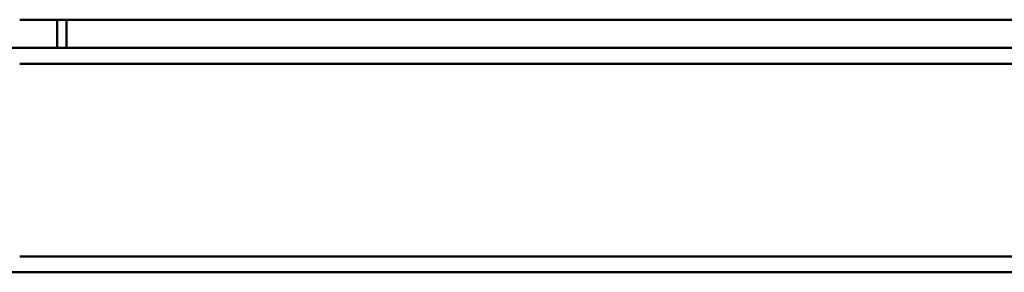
# Paper-space layout 'Layout1' of a CAD drawing. Extents: x -2 to 1033, y -36 to 596.
# Tile 87 of 256: x 170.6 to 191.67, y 482.59 to 487.99. Entities that reach past the tile are written whole.
import ezdxf

# ---------------------------------------------------------------- set-up
doc = ezdxf.new("R2010")
doc.units = 0
doc.linetypes.add('ACAD_ISO02W100', pattern=[15, 12, -3])
doc.linetypes.add('ACAD_ISO04W100', pattern=[30.5, 24, -3, 0.5, -3])
doc.layers.add('SS_JEŘÁBOVÁ DRÁHA', color=11, linetype='CONTINUOUS', lineweight=50)

psp = doc.layouts.get("Layout1")

# ---------------------------------------------------------------- linework, layer by layer
at = {"layer": 'SS_JEŘÁBOVÁ DRÁHA', "color": 1, "linetype": 'Continuous', "ltscale": 0.25}
for p, q in [((280.8, 487.985), (170.6, 487.985)), ((280.8, 487.385), (170.6, 487.385)), ((170.6, 487.045), (280.8, 487.045)), ((280.73, 482.925), (170.6, 482.925)), ((280.73, 482.585), (170.6, 482.585))]:
    psp.add_line(p, q, dxfattribs=at)
at = {"layer": 'SS_JEŘÁBOVÁ DRÁHA', "color": 3, "linetype": 'ACAD_ISO02W100', "ltscale": 0.25}
for p, q in [((171.4, 487.385), (171.4, 487.985)), ((171.6, 487.985), (171.6, 487.385))]:
    psp.add_line(p, q, dxfattribs=at)
at = {"layer": 'SS_JEŘÁBOVÁ DRÁHA', "color": 7, "linetype": 'ACAD_ISO04W100', "ltscale": 0.25}
for p, q in [((171, 487.385), (53.2, 487.385)), ((282.8, 487.385), (171, 487.385)), ((285.2, 482.585), (168.1, 482.585))]:
    psp.add_line(p, q, dxfattribs=at)

doc.saveas('drawing.dxf')
